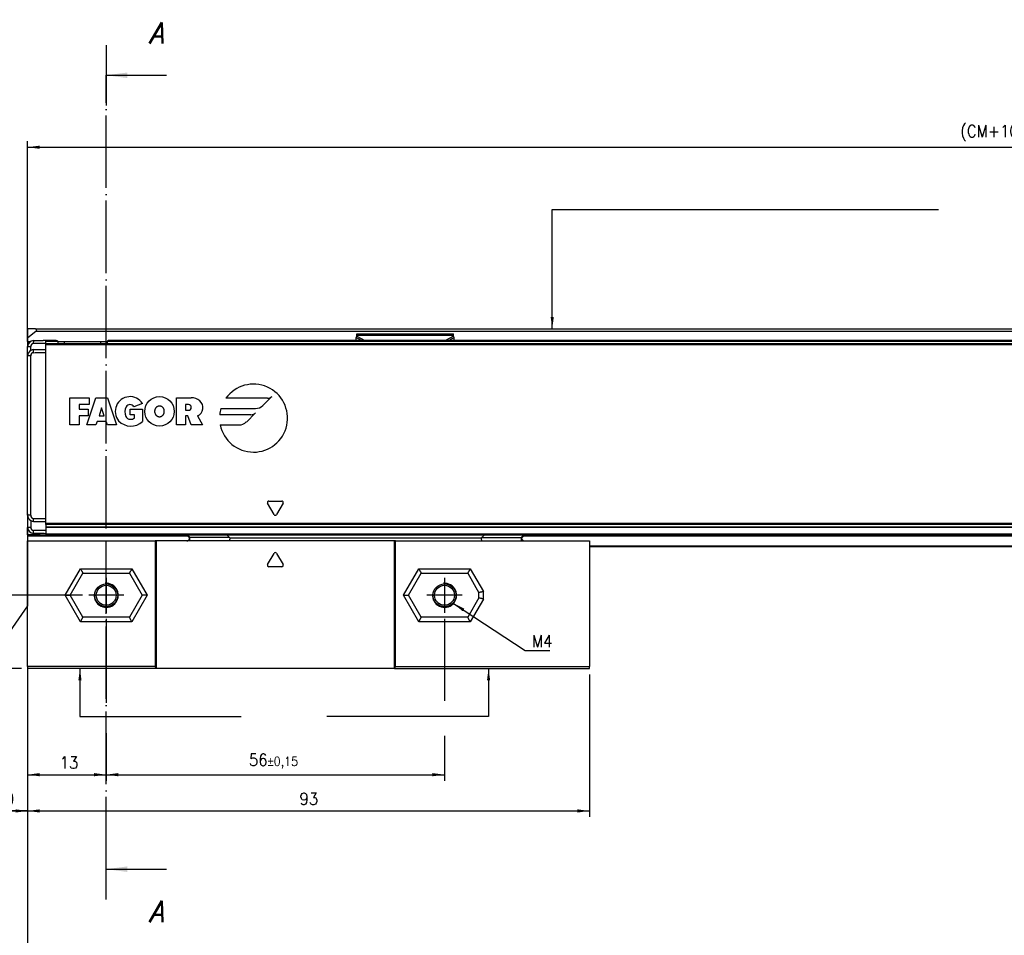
# Model space of a CAD drawing. Header units: millimetres. Extents: x -746 to 606, y -92 to 517.
# Tile 17 of 38: x -464 to -301, y 21 to 173. Entities that reach past the tile are written whole.
import ezdxf

# ---------------------------------------------------------------- set-up
doc = ezdxf.new("R2010")
doc.units = ezdxf.units.MM
doc.linetypes.add('DOT_CENTER', pattern=[14, 12, -1, 0, -1])
doc.layers.add('1', color=7, linetype='Continuous')
doc.styles.add('CONVERTER_11', font='txt.shx', dxfattribs={"width": 0.9, "oblique": 15})
doc.styles.add('CONVERTER_12', font='txt.shx', dxfattribs={"width": 0.9})
doc.dimstyles.new('ME10_DIM_22', dxfattribs={"dimtxt": 2, "dimasz": 2, "dimexe": 1, "dimexo": 1, "dimgap": 1, "dimtad": 1, "dimdsep": 46, "dimtxsty": 'CONVERTER_12', "dimsah": 1, "dimcen": 0.09, "dimclrd": 2, "dimclre": 2, "dimclrt": 2, "dimadec": 0, "dimazin": 0, "dimtfac": 1, "dimtdec": 4, "dimtix": 1, "dimtmove": 0, "dimatfit": 3, "dimfxl": 1, "dimtolj": 1, "dimtzin": 0, "dimarcsym": 0})
doc.dimstyles.new('ME10_DIM_23', dxfattribs={"dimtxt": 2, "dimasz": 2, "dimexe": 1, "dimexo": 1, "dimgap": 1, "dimtad": 1, "dimdsep": 46, "dimtxsty": 'CONVERTER_12', "dimsah": 1, "dimcen": 0.09, "dimclrd": 2, "dimclre": 2, "dimclrt": 2, "dimadec": 0, "dimazin": 0, "dimtol": 1, "dimtp": 0.4, "dimtm": 0.4, "dimtfac": 0.75, "dimtdec": 0, "dimtix": 1, "dimtmove": 0, "dimatfit": 3, "dimfxl": 1, "dimtolj": 1, "dimtzin": 0, "dimarcsym": 0})
doc.dimstyles.new('ME10_DIM_24', dxfattribs={"dimtxt": 2, "dimasz": 2, "dimexe": 1, "dimexo": 1, "dimgap": 1, "dimtad": 1, "dimdsep": 46, "dimtxsty": 'CONVERTER_12', "dimsah": 1, "dimcen": 0.09, "dimclrd": 2, "dimclre": 2, "dimclrt": 2, "dimadec": 0, "dimazin": 0, "dimtfac": 1, "dimtdec": 4, "dimtix": 1, "dimtmove": 0, "dimatfit": 3, "dimfxl": 1, "dimtolj": 1, "dimtzin": 0, "dimarcsym": 0})
doc.dimstyles.new('ME10_DIM_25', dxfattribs={"dimtxt": 2, "dimasz": 2, "dimexe": 1, "dimexo": 1, "dimgap": 1, "dimtad": 1, "dimdsep": 46, "dimtxsty": 'CONVERTER_12', "dimsah": 1, "dimcen": 0.09, "dimclrd": 2, "dimclre": 2, "dimclrt": 2, "dimadec": 0, "dimazin": 0, "dimtfac": 1, "dimtdec": 4, "dimtix": 1, "dimtmove": 0, "dimatfit": 3, "dimfxl": 1, "dimtolj": 1, "dimtzin": 0, "dimarcsym": 0})
doc.dimstyles.new('ME10_DIM_26', dxfattribs={"dimtxt": 2, "dimasz": 2, "dimexe": 1, "dimexo": 1, "dimgap": 1, "dimtad": 1, "dimdsep": 46, "dimtxsty": 'CONVERTER_12', "dimsah": 1, "dimcen": 0.09, "dimclrd": 2, "dimclre": 2, "dimclrt": 2, "dimadec": 0, "dimazin": 0, "dimtol": 1, "dimtp": 0.15, "dimtm": 0.15, "dimtfac": 0.75, "dimtdec": 0, "dimtix": 1, "dimtmove": 0, "dimatfit": 3, "dimfxl": 1, "dimtolj": 1, "dimtzin": 0, "dimarcsym": 0})
doc.dimstyles.new('ME10_DIM_27', dxfattribs={"dimtxt": 2, "dimasz": 2, "dimexe": 1, "dimexo": 1, "dimgap": 1, "dimtad": 1, "dimdsep": 46, "dimtxsty": 'CONVERTER_12', "dimsah": 1, "dimcen": 0.09, "dimclrd": 2, "dimclre": 2, "dimclrt": 2, "dimadec": 0, "dimazin": 0, "dimtfac": 1, "dimtdec": 4, "dimtix": 1, "dimtmove": 0, "dimatfit": 3, "dimfxl": 1, "dimtolj": 1, "dimtzin": 0, "dimarcsym": 0})
doc.dimstyles.new('ME10_DIM_41', dxfattribs={"dimtxt": 2, "dimasz": 2, "dimexe": 1, "dimexo": 1, "dimgap": 1, "dimtad": 1, "dimdsep": 46, "dimtxsty": 'CONVERTER_12', "dimsah": 1, "dimcen": 0.09, "dimclrd": 2, "dimclre": 2, "dimclrt": 2, "dimadec": 0, "dimazin": 0, "dimtfac": 1, "dimtdec": 4, "dimtix": 1, "dimtmove": 0, "dimatfit": 3, "dimfxl": 1, "dimtolj": 1, "dimtzin": 0, "dimarcsym": 0})
doc.dimstyles.new('ME10_DIM_42', dxfattribs={"dimtxt": 2, "dimasz": 2, "dimexe": 1, "dimexo": 1, "dimgap": 1, "dimtad": 1, "dimdsep": 46, "dimtxsty": 'CONVERTER_12', "dimsah": 1, "dimcen": 0.09, "dimclrd": 2, "dimclre": 2, "dimclrt": 2, "dimadec": 0, "dimazin": 0, "dimtfac": 1, "dimtdec": 4, "dimtix": 1, "dimtmove": 0, "dimatfit": 3, "dimfxl": 1, "dimtolj": 1, "dimtzin": 0, "dimarcsym": 0})
doc.dimstyles.get("Standard").update_dxf_attribs({"dimtxt": 0.18, "dimasz": 0.18, "dimexe": 0.18, "dimexo": 0.0625, "dimgap": 0.09, "dimtad": 0, "dimtih": 1, "dimtoh": 1, "dimdec": 4, "dimzin": 0, "dimdsep": 46, "dimtxsty": 'Standard', "dimcen": 0.09, "dimadec": 0, "dimazin": 0, "dimtfac": 1, "dimtdec": 4, "dimtofl": 0, "dimtmove": 0, "dimatfit": 3, "dimfxl": 1, "dimtolj": 1, "dimtzin": 0, "dimarcsym": 0})

# ---------------------------------------------------------------- blocks, each defined once
blk = doc.blocks.new('SOPORTE_SV2-T__18', base_point=(-462.95, 85.75))
at = {"color": 7, "linetype": 'Continuous'}
for p, q in [((-461.65, 121.85), (-462.95, 121.85)), ((-462.95, 121.85), (-462.95, 120.3)), ((-461.52, 121.49), (-462.95, 120.3)), ((-461.65, 121.85), (-139.25, 121.85)), ((-408.56, 120.42), (-408.45, 120.63)), ((-408.45, 121.02), (-392.45, 121.02)), ((-408.45, 120.8), (-408.45, 121.02)), ((-408.45, 120.63), (-408.45, 120.8)), ((-392.45, 120.8), (-392.45, 121.02)), ((-392.45, 120.63), (-392.45, 120.8)), ((-392.34, 120.42), (-392.45, 120.63)), ((-462.95, 120.3), (-462.95, 119.79)), ((-462.95, 119.79), (-462.95, 119.75)), ((-462.95, 119.75), (-462.95, 119.55)), ((-462.95, 119.75), (-462.51, 119.75)), ((-462.95, 119.55), (-462.95, 119.25)), ((-462.95, 119.25), (-462.95, 118.92)), ((-457.92, 119.75), (-456.89, 119.75)), ((-456.89, 119.75), (-456.85, 119.75)), ((-456.85, 119.75), (-450.85, 119.75)), ((-450.85, 119.75), (-449.78, 119.75)), ((-408.55, 119.95), (-408.56, 120.42)), ((-392.35, 119.95), (-392.34, 120.42)), ((-462.95, 118.75), (-462.95, 118.92)), ((-462.95, 90.99), (-462.95, 92.25)), ((-462.95, 90.99), (-462.95, 88.99)), ((-462.95, 87.75), (-462.95, 88.99)), ((-460.95, 87.75), (-462.95, 87.75)), ((-462.95, 87.75), (-462.95, 87.55)), ((-462.95, 87.55), (-462.95, 86.75)), ((-462.95, 85.95), (-462.95, 86.75)), ((-460.95, 87.75), (-460.95, 87.97)), ((-460.95, 87.75), (-459.95, 87.75)), ((-459.95, 87.75), (-447.95, 87.75)), ((-447.95, 87.75), (-436.65, 87.75)), ((-436.65, 87.75), (-380.68, 87.75)), ((-380.68, 87.75), (-152.95, 87.75)), ((-462.95, 85.75), (-462.95, 85.95)), ((-137.95, 85.75), (-369.95, 85.75))]:
    blk.add_line(p, q, dxfattribs=at)
at = {"color": 3, "linetype": 'Continuous'}
for p, q in [((-461.52, 121.49), (-139.38, 121.49)), ((-408.45, 120.8), (-392.45, 120.8)), ((-408.45, 120.63), (-407.14, 119.95)), ((-392.45, 120.63), (-393.76, 119.95)), ((-462.95, 119.79), (-462.43, 119.79)), ((-462.73, 119.55), (-462.95, 119.55)), ((-462.95, 119.25), (-462.89, 119.25)), ((-458.85, 119.75), (-459.95, 119.75)), ((-457.92, 119.75), (-458.85, 119.75)), ((-457.93, 119.79), (-449.77, 119.79)), ((-448.85, 119.75), (-449.78, 119.75)), ((-448.75, 119.75), (-448.85, 119.75)), ((-402.14, 119.75), (-448.75, 119.75)), ((-408.56, 120.42), (-407.65, 119.95)), ((-392.34, 120.42), (-393.25, 119.95)), ((-436.44, 87.55), (-462.95, 87.55)), ((-137.95, 87.55), (-380.88, 87.55)), ((-369.95, 85.95), (-137.95, 85.95))]:
    blk.add_line(p, q, dxfattribs=at)
at = {"color": 7, "linetype": 'Continuous'}
blk.add_arc((-461.65, 121.65), 0.2, 310, 90, dxfattribs=at)
blk = doc.blocks.new('CABEZA_ROSCADA_REGLA_SV2-T__19', base_point=(-462.95, 65.65))
at = {"color": 7, "linetype": 'Continuous'}
for p, q in [((-462.95, 86.75), (-441.82, 86.75)), ((-462.95, 85.95), (-462.95, 86.75)), ((-441.65, 86.75), (-441.82, 86.75)), ((-441.82, 86.75), (-441.82, 65.95)), ((-441.65, 86.75), (-441.65, 65.65)), ((-436.58, 86.75), (-441.65, 86.75)), ((-436.65, 87.75), (-436.16, 87.26)), ((-436.17, 86.75), (-436.58, 86.75)), ((-429.55, 86.75), (-436.17, 86.75)), ((-429.55, 87.34), (-429.96, 87.75)), ((-402.25, 86.75), (-429.55, 86.75)), ((-402.08, 86.75), (-402.25, 86.75)), ((-402.25, 65.65), (-402.25, 86.75)), ((-402.08, 65.95), (-402.08, 86.75)), ((-402.08, 86.75), (-387.76, 86.75)), ((-387.35, 87.75), (-387.76, 87.34)), ((-387.76, 86.75), (-381.16, 86.75)), ((-381.17, 87.26), (-380.68, 87.75)), ((-381.16, 86.75), (-380.74, 86.75)), ((-380.74, 86.75), (-369.95, 86.75)), ((-369.95, 86.75), (-369.95, 65.95)), ((-462.95, 85.75), (-462.95, 85.95)), ((-462.95, 65.95), (-462.95, 85.75)), ((-455.9, 77.75), (-453.79, 81.4)), ((-453.79, 81.4), (-446.11, 81.4)), ((-446.11, 81.4), (-444, 77.75)), ((-399.9, 77.75), (-397.79, 81.4)), ((-397.79, 81.4), (-390.11, 81.4)), ((-390.11, 81.4), (-388.25, 78.18)), ((-453.79, 74.1), (-455.9, 77.75)), ((-444, 77.75), (-446.11, 74.1)), ((-397.79, 74.1), (-399.9, 77.75)), ((-388.25, 77.33), (-390.11, 74.1)), ((-388.25, 77.33), (-388.25, 78.18)), ((-446.11, 74.1), (-453.79, 74.1)), ((-390.11, 74.1), (-397.79, 74.1)), ((-441.82, 65.95), (-462.95, 65.95)), ((-462.95, 65.95), (-462.95, 65.65)), ((-441.65, 65.65), (-462.95, 65.65)), ((-441.65, 65.65), (-441.82, 65.95)), ((-402.25, 65.65), (-441.65, 65.65)), ((-402.08, 65.95), (-402.25, 65.65)), ((-402.25, 65.65), (-369.95, 65.65)), ((-402.08, 65.95), (-369.95, 65.95)), ((-369.95, 65.65), (-369.95, 65.95))]:
    blk.add_line(p, q, dxfattribs=at)
at = {"color": 3, "linetype": 'Continuous'}
for p, q in [((-436.49, 87.75), (-436.08, 87.34)), ((-429.55, 87.34), (-436.08, 87.34)), ((-429.5, 87.25), (-387.81, 87.25)), ((-387.76, 87.34), (-381.25, 87.34)), ((-381.25, 87.34), (-380.84, 87.75)), ((-423.23, 82.84), (-422.17, 84.69)), ((-421.73, 84.69), (-420.67, 82.84)), ((-456.76, 77.75), (-454.22, 82.15)), ((-454.22, 82.15), (-445.68, 82.15)), ((-445.68, 82.15), (-443.14, 77.75)), ((-420.88, 82.46), (-423.02, 82.46)), ((-400.76, 77.75), (-398.22, 82.15)), ((-398.22, 82.15), (-389.68, 82.15)), ((-389.68, 82.15), (-387.5, 78.38)), ((-387.5, 77.12), (-387.5, 78.38)), ((-454.22, 73.35), (-456.76, 77.75)), ((-443.14, 77.75), (-445.68, 73.35)), ((-398.22, 73.35), (-400.76, 77.75)), ((-387.5, 77.12), (-389.68, 73.35)), ((-445.68, 73.35), (-454.22, 73.35)), ((-389.68, 73.35), (-398.22, 73.35))]:
    blk.add_line(p, q, dxfattribs=at)
at = {"color": 7, "linetype": 'Continuous'}
for centre, radius in [((-449.95, 77.75), 1.9), ((-449.95, 77.75), 1.65), ((-393.95, 77.75), 1.9), ((-393.95, 77.75), 1.65)]:
    blk.add_circle(centre, radius, dxfattribs=at)
for centre, radius, start, end in [((-429.63, 87.24), 0.131, 3.7675, 48.9854), ((-387.68, 87.24), 0.13, 131.0124, 176.2306)]:
    blk.add_arc(centre, radius, start, end, dxfattribs=at)
at = {"color": 3, "linetype": 'Continuous'}
for centre, start, end in [((-421.95, 84.56), 30, 150), ((-423.02, 82.71), 150, 270), ((-420.88, 82.71), 270, 30)]:
    blk.add_arc(centre, 0.25, start, end, dxfattribs=at)
at = {"color": 7, "linetype": 'Continuous'}
for points, knots in [([(-436.58, 86.75), (-436.56, 86.76), (-436.49, 86.77), (-436.38, 86.82), (-436.26, 86.91), (-436.18, 87.04), (-436.14, 87.15), (-436.14, 87.23), (-436.15, 87.25), (-436.16, 87.26)], [0, 0, 0, 0, 0.0741165, 0.2021672, 0.3703056, 0.5215738, 0.6576733, 0.7087043, 0.7462659, 0.7462659, 0.7462659, 0.7462659]), ([(-429.5, 87.25), (-429.5, 87.19), (-429.5, 87.07), (-429.52, 86.92), (-429.52, 86.81), (-429.54, 86.77), (-429.55, 86.75)], [0, 0, 0, 0, 0.1945783, 0.3538246, 0.4620183, 0.5052321, 0.5052321, 0.5052321, 0.5052321]), ([(-387.76, 86.75), (-387.77, 86.77), (-387.79, 86.81), (-387.79, 86.92), (-387.81, 87.07), (-387.81, 87.19), (-387.81, 87.25)], [0, 0, 0, 0, 0.0431727, 0.1513554, 0.3105983, 0.5051762, 0.5051762, 0.5051762, 0.5051762]), ([(-381.17, 87.26), (-381.18, 87.24), (-381.2, 87.19), (-381.17, 87.1), (-381.12, 87), (-381.05, 86.9), (-380.94, 86.82), (-380.83, 86.77), (-380.76, 86.76), (-380.74, 86.75)], [0, 0, 0, 0, 0.0617855, 0.1752028, 0.2702151, 0.3767851, 0.5462663, 0.6736439, 0.7455091, 0.7455091, 0.7455091, 0.7455091]), ([(-454.22, 82.15), (-454.2, 82.11), (-454.14, 82.02), (-454.06, 81.88), (-453.99, 81.74), (-453.92, 81.62), (-453.85, 81.51), (-453.81, 81.44), (-453.79, 81.4)], [0, 0, 0, 0, 0.1387235, 0.3314136, 0.4767643, 0.6123724, 0.7391989, 0.8660254, 0.8660254, 0.8660254, 0.8660254]), ([(-445.68, 82.15), (-445.71, 82.1), (-445.76, 82.01), (-445.84, 81.86), (-445.92, 81.74), (-445.99, 81.62), (-446.05, 81.51), (-446.09, 81.44), (-446.11, 81.4)], [0, 0, 0, 0, 0.1685037, 0.3314136, 0.5008844, 0.6123724, 0.7391989, 0.8660254, 0.8660254, 0.8660254, 0.8660254]), ([(-398.22, 82.15), (-398.19, 82.1), (-398.14, 82.01), (-398.05, 81.86), (-397.98, 81.73), (-397.91, 81.62), (-397.85, 81.51), (-397.81, 81.44), (-397.79, 81.4)], [0, 0, 0, 0, 0.1679199, 0.3314136, 0.5077583, 0.6123724, 0.7391989, 0.8660254, 0.8660254, 0.8660254, 0.8660254]), ([(-389.68, 82.15), (-389.71, 82.1), (-389.77, 82), (-389.85, 81.85), (-389.92, 81.73), (-389.99, 81.62), (-390.05, 81.51), (-390.09, 81.44), (-390.11, 81.4)], [0, 0, 0, 0, 0.1945586, 0.3314136, 0.5096969, 0.6123724, 0.7391989, 0.8660254, 0.8660254, 0.8660254, 0.8660254]), ([(-387.5, 78.38), (-387.55, 78.37), (-387.64, 78.34), (-387.78, 78.3), (-387.91, 78.27), (-388.03, 78.24), (-388.14, 78.21), (-388.21, 78.19), (-388.25, 78.18)], [0, 0, 0, 0, 0.1519158, 0.2971373, 0.4317703, 0.5490381, 0.6627476, 0.7764571, 0.7764571, 0.7764571, 0.7764571]), ([(-456.76, 77.75), (-456.71, 77.75), (-456.6, 77.75), (-456.44, 77.75), (-456.3, 77.75), (-456.16, 77.75), (-456.02, 77.75), (-455.94, 77.75), (-455.9, 77.75)], [0, 0, 0, 0, 0.1688099, 0.3314136, 0.4564809, 0.6123724, 0.7391989, 0.8660254, 0.8660254, 0.8660254, 0.8660254]), ([(-443.14, 77.75), (-443.2, 77.75), (-443.31, 77.75), (-443.47, 77.75), (-443.6, 77.75), (-443.74, 77.75), (-443.88, 77.75), (-443.96, 77.75), (-444, 77.75)], [0, 0, 0, 0, 0.1989204, 0.3314136, 0.4561855, 0.6123724, 0.7391989, 0.8660254, 0.8660254, 0.8660254, 0.8660254]), ([(-400.76, 77.75), (-400.7, 77.75), (-400.59, 77.75), (-400.43, 77.75), (-400.3, 77.75), (-400.16, 77.75), (-400.02, 77.75), (-399.94, 77.75), (-399.9, 77.75)], [0, 0, 0, 0, 0.1976792, 0.3314136, 0.4553941, 0.6123724, 0.7391989, 0.8660254, 0.8660254, 0.8660254, 0.8660254]), ([(-387.5, 77.12), (-387.54, 77.14), (-387.64, 77.16), (-387.77, 77.2), (-387.9, 77.23), (-388.02, 77.26), (-388.14, 77.3), (-388.21, 77.32), (-388.25, 77.33)], [0, 0, 0, 0, 0.1250609, 0.2971373, 0.4095104, 0.5490381, 0.6627476, 0.7764571, 0.7764571, 0.7764571, 0.7764571]), ([(-454.22, 73.35), (-454.2, 73.39), (-454.14, 73.49), (-454.06, 73.64), (-453.98, 73.77), (-453.91, 73.89), (-453.85, 73.99), (-453.81, 74.07), (-453.79, 74.1)], [0, 0, 0, 0, 0.1419187, 0.3314136, 0.518438, 0.6123724, 0.7391989, 0.8660254, 0.8660254, 0.8660254, 0.8660254]), ([(-445.68, 73.35), (-445.7, 73.39), (-445.76, 73.49), (-445.84, 73.63), (-445.91, 73.76), (-445.98, 73.88), (-446.05, 73.99), (-446.09, 74.07), (-446.11, 74.1)], [0, 0, 0, 0, 0.1417123, 0.3314136, 0.4783543, 0.6123724, 0.7391989, 0.8660254, 0.8660254, 0.8660254, 0.8660254]), ([(-398.22, 73.35), (-398.19, 73.41), (-398.13, 73.51), (-398.05, 73.65), (-397.98, 73.77), (-397.91, 73.89), (-397.85, 73.99), (-397.81, 74.07), (-397.79, 74.1)], [0, 0, 0, 0, 0.2015267, 0.3314136, 0.5096719, 0.6123724, 0.7391989, 0.8660254, 0.8660254, 0.8660254, 0.8660254]), ([(-389.68, 73.35), (-389.71, 73.4), (-389.76, 73.5), (-389.84, 73.63), (-389.91, 73.76), (-389.98, 73.87), (-390.05, 73.99), (-390.09, 74.07), (-390.11, 74.1)], [0, 0, 0, 0, 0.1713683, 0.3314136, 0.4554033, 0.6123724, 0.7391989, 0.8660254, 0.8660254, 0.8660254, 0.8660254])]:
    blk.add_open_spline(points, degree=3, knots=knots, dxfattribs=at)
at = {"color": 3, "linetype": 'Continuous'}
for points, knots in [([(-436.17, 86.75), (-436.15, 86.77), (-436.11, 86.82), (-436.1, 86.95), (-436.08, 87.13), (-436.08, 87.27), (-436.08, 87.34)], [0, 0, 0, 0, 0.0612673, 0.1973464, 0.391351, 0.6083017, 0.6083017, 0.6083017, 0.6083017]), ([(-436.08, 87.34), (-436.09, 87.33), (-436.11, 87.31), (-436.13, 87.29), (-436.15, 87.27), (-436.16, 87.26), (-436.16, 87.26)], [0, 0, 0, 0, 0.044392, 0.080644, 0.1079609, 0.1118633, 0.1118633, 0.1118633, 0.1118633]), ([(-381.25, 87.34), (-381.25, 87.27), (-381.25, 87.13), (-381.23, 86.95), (-381.22, 86.82), (-381.17, 86.77), (-381.16, 86.75)], [0, 0, 0, 0, 0.2168263, 0.4106589, 0.5465665, 0.6076479, 0.6076479, 0.6076479, 0.6076479]), ([(-381.17, 87.26), (-381.17, 87.27), (-381.17, 87.27), (-381.19, 87.29), (-381.21, 87.31), (-381.24, 87.33), (-381.25, 87.34)], [0, 0, 0, 0, 0.0104252, 0.0208504, 0.0727862, 0.1120602, 0.1120602, 0.1120602, 0.1120602])]:
    blk.add_open_spline(points, degree=3, knots=knots, dxfattribs=at)
at = {"layer": '1', "color": 2, "linetype": 'DOT_CENTER'}
for p, q in [((-449.95, 80.65), (-449.95, 74.85)), ((-393.95, 80.65), (-393.95, 74.85)), ((-447.05, 77.75), (-452.85, 77.75)), ((-391.05, 77.75), (-396.85, 77.75))]:
    blk.add_line(p, q, dxfattribs=at)
at = {"layer": '1', "color": 30, "linetype": 'Continuous'}
for centre in [(-449.95, 77.75), (-393.95, 77.75)]:
    blk.add_arc(centre, 2, 175, 95, dxfattribs=at)
blk = doc.blocks.new('REGLA_SV2-220-T__20', base_point=(-462.95, 87.75))
at = {"color": 7, "linetype": 'Continuous'}
for p, q in [((-461.97, 119.92), (-460.37, 119.95)), ((-458.95, 119.95), (-459.95, 119.95)), ((-459.95, 119.75), (-459.95, 119.95)), ((-459.95, 119.45), (-459.95, 119.75)), ((-459.95, 119.45), (-140.95, 119.45)), ((-459.95, 119.26), (-459.95, 119.45)), ((-459.95, 118.45), (-459.95, 119.26)), ((-458.21, 119.95), (-458.95, 119.95)), ((-457.92, 119.75), (-456.89, 119.75)), ((-456.89, 119.75), (-456.85, 119.75)), ((-456.85, 119.75), (-450.85, 119.75)), ((-450.85, 119.75), (-449.78, 119.75)), ((-151.41, 119.95), (-449.49, 119.95)), ((-462.95, 118.75), (-462.95, 118.92)), ((-462.95, 117.42), (-462.95, 118.75)), ((-462.95, 92.25), (-462.95, 117.42)), ((-459.95, 117.95), (-459.95, 118.45)), ((-459.95, 90.45), (-459.95, 117.95)), ((-462.95, 90.99), (-462.95, 92.25)), ((-462.95, 90.99), (-462.95, 88.99)), ((-459.95, 89.95), (-459.95, 90.45)), ((-459.95, 89.65), (-459.95, 89.95)), ((-459.95, 89.48), (-459.95, 89.65)), ((-459.95, 89.48), (-459.95, 89.06)), ((-459.95, 89.06), (-459.95, 89.04)), ((-459.95, 89.04), (-140.95, 89.04)), ((-459.95, 89.04), (-459.95, 88.45)), ((-459.95, 88.45), (-459.95, 87.95)), ((-459.95, 87.95), (-459.95, 87.75)), ((-459.95, 87.75), (-447.95, 87.75)), ((-447.95, 87.75), (-436.65, 87.75)), ((-436.65, 87.75), (-380.68, 87.75)), ((-380.68, 87.75), (-152.95, 87.75))]:
    blk.add_line(p, q, dxfattribs=at)
at = {"color": 3, "linetype": 'Continuous'}
for p, q in [((-461.97, 119.92), (-461.97, 119.72)), ((-461.96, 119.42), (-461.97, 119.72)), ((-458.85, 119.75), (-459.95, 119.75)), ((-459.95, 119.26), (-140.95, 119.26)), ((-457.92, 119.75), (-458.85, 119.75)), ((-456.85, 119.46), (-456.85, 119.75)), ((-450.85, 119.46), (-450.85, 119.75)), ((-448.85, 119.75), (-449.78, 119.75)), ((-448.75, 119.75), (-448.85, 119.75)), ((-402.14, 119.75), (-448.75, 119.75)), ((-198.76, 119.75), (-402.14, 119.75)), ((-462.95, 118.92), (-462.45, 118.92)), ((-462.45, 117.42), (-462.95, 117.42)), ((-461.96, 117.92), (-461.97, 118.42)), ((-455.95, 105.95), (-455.95, 110.45)), ((-455.95, 110.45), (-452.76, 110.45)), ((-454.45, 109.33), (-454.45, 108.58)), ((-452.76, 109.33), (-454.45, 109.33)), ((-453.14, 105.95), (-451.64, 110.45)), ((-452.76, 110.45), (-452.76, 109.33)), ((-451.64, 110.45), (-449.76, 110.45)), ((-449.76, 110.45), (-448.26, 105.95)), ((-443.95, 109.51), (-445.35, 108.95)), ((-438.3, 105.95), (-438.3, 110.45)), ((-438.3, 110.45), (-435.86, 110.45)), ((-436.8, 109.33), (-436.8, 108.39)), ((-436.33, 109.33), (-436.8, 109.33)), ((-423.26, 110.37), (-430.12, 110.37)), ((-424.02, 109.17), (-422.52, 110.67)), ((-454.45, 108.58), (-452.95, 108.58)), ((-452.95, 108.58), (-452.95, 107.45)), ((-450.7, 108.76), (-451.14, 107.45)), ((-450.26, 107.45), (-450.7, 108.76)), ((-446, 108.58), (-443.94, 108.58)), ((-446, 107.64), (-446, 108.58)), ((-445.25, 107.64), (-446, 107.64)), ((-445.25, 107.08), (-445.25, 107.64)), ((-443.94, 108.58), (-443.94, 106.51)), ((-436.8, 108.39), (-436.33, 108.39)), ((-425.99, 107.64), (-431.16, 107.64)), ((-430.95, 108.68), (-425.22, 108.68)), ((-426.75, 106.44), (-425.25, 107.94)), ((-454.45, 105.95), (-455.95, 105.95)), ((-454.45, 107.45), (-454.45, 105.95)), ((-452.95, 107.45), (-454.45, 107.45)), ((-451.64, 105.95), (-453.14, 105.95)), ((-451.45, 106.51), (-451.64, 105.95)), ((-449.95, 106.51), (-451.45, 106.51)), ((-451.14, 107.45), (-450.26, 107.45)), ((-449.76, 105.95), (-449.95, 106.51)), ((-448.26, 105.95), (-449.76, 105.95)), ((-436.8, 105.95), (-438.3, 105.95)), ((-436.8, 107.45), (-436.8, 105.95)), ((-436.42, 107.45), (-436.8, 107.45)), ((-435.86, 105.95), (-436.42, 107.45)), ((-433.99, 105.95), (-435.86, 105.95)), ((-434.82, 107.45), (-433.99, 105.95)), ((-431.07, 105.95), (-427.95, 105.95)), ((-422.17, 91.13), (-423.23, 92.98)), ((-423.02, 93.35), (-420.88, 93.35)), ((-420.67, 92.98), (-421.73, 91.13)), ((-462.45, 90.99), (-462.95, 90.99)), ((-461.97, 89.99), (-461.96, 90.49)), ((-140.95, 89.65), (-459.95, 89.65)), ((-462.45, 88.99), (-462.95, 88.99)), ((-461.97, 87.99), (-461.96, 88.49)), ((-140.95, 89.48), (-459.95, 89.48)), ((-459.95, 89.06), (-140.95, 89.06)), ((-459.95, 87.95), (-140.95, 87.95))]:
    blk.add_line(p, q, dxfattribs=at)
blk.add_circle((-441.13, 108.2), 2.44, dxfattribs=at)
at = {"color": 7, "linetype": 'Continuous'}
for centre, radius, start, end in [((-461.95, 118.92), 1, 91, 180), ((-461.95, 118.92), 0.5, 91.6289, 179.9962), ((-461.95, 117.42), 1, 120.005, 180), ((-461.95, 117.42), 1, 91, 120.005), ((-461.95, 117.42), 0.5, 91.6288, 179.9959), ((-461.95, 90.99), 1, 180, 239.995), ((-461.95, 90.99), 0.5, 180.0041, 268.3712), ((-461.95, 90.99), 1, 239.995, 269), ((-461.95, 88.99), 1, 180, 269), ((-461.95, 88.99), 0.5, 180.0039, 268.3708)]:
    blk.add_arc(centre, radius, start, end, dxfattribs=at)
at = {"color": 3, "linetype": 'Continuous'}
for centre, radius, start, end in [((-425.56, 107.08), 5.63, 191.537, 144.197), ((-446.01, 108.2), 2.44, 32.579, 219.5977), ((-446.01, 108.58), 0.752, 29.9189, 150.0811), ((-436.33, 108.86), 0.469, 270, 90), ((-435.86, 108.25), 2.2, 50.7613, 90), ((-435.41, 108.81), 1.48, 293.2767, 50.7613), ((-423.26, 111.41), 1.04, 270, 315), ((-444.88, 108.11), 1.97, 154.6231, 202.6199), ((-425.56, 107.08), 5.63, 163.4412, 174.2608), ((-425.99, 108.68), 1.04, 270, 315), ((-425.22, 110.37), 1.69, 270, 315), ((-445.85, 108.56), 2.8, 223.129, 312.9833), ((-446, 107.64), 0.75, 202.6199, 270), ((-446, 108.48), 1.59, 270, 298.0725), ((-427.95, 107.64), 1.69, 270, 315), ((-423.02, 93.1), 0.25, 90, 210), ((-420.88, 93.1), 0.25, 330, 90), ((-421.95, 91.25), 0.25, 210, 330)]:
    blk.add_arc(centre, radius, start, end, dxfattribs=at)
at = {"color": 7, "linetype": 'Continuous'}
for points, knots in [([(-459.95, 119.45), (-460.12, 119.45), (-460.45, 119.44), (-460.95, 119.43), (-461.46, 119.43), (-461.8, 119.42), (-461.96, 119.42)], [0, 0, 0, 0, 0.500077, 1.000155, 1.508556, 2.014553, 2.014553, 2.014553, 2.014553]), ([(-458.21, 119.95), (-458.18, 119.95), (-458.12, 119.94), (-458.03, 119.91), (-457.95, 119.85), (-457.93, 119.78), (-457.92, 119.75)], [0, 0, 0, 0, 0.090928, 0.1806192, 0.2896018, 0.3846964, 0.3846964, 0.3846964, 0.3846964]), ([(-449.49, 119.95), (-449.52, 119.95), (-449.58, 119.94), (-449.67, 119.91), (-449.75, 119.85), (-449.77, 119.78), (-449.78, 119.75)], [0, 0, 0, 0, 0.090928, 0.1806192, 0.2896018, 0.3846964, 0.3846964, 0.3846964, 0.3846964]), ([(-462.45, 118.28), (-462.45, 118.39), (-462.45, 118.6), (-462.45, 118.81), (-462.45, 118.92)], [0, 0, 0, 0, 0.3170095, 0.6340198, 0.6340198, 0.6340198, 0.6340198]), ([(-462.45, 90.99), (-462.45, 93.19), (-462.45, 97.6), (-462.45, 104.2), (-462.45, 110.81), (-462.45, 115.21), (-462.45, 117.42)], [0, 0, 0, 0, 6.607471, 13.21494, 19.822409, 26.42988, 26.42988, 26.42988, 26.42988]), ([(-461.97, 118.42), (-461.8, 118.42), (-461.46, 118.43), (-460.95, 118.43), (-460.45, 118.44), (-460.12, 118.45), (-459.95, 118.45)], [0, 0, 0, 0, 0.508802, 1.017605, 1.517682, 2.01776, 2.01776, 2.01776, 2.01776]), ([(-461.96, 117.92), (-461.8, 117.92), (-461.46, 117.93), (-460.95, 117.93), (-460.45, 117.94), (-460.12, 117.95), (-459.95, 117.95)], [0, 0, 0, 0, 0.505996, 1.014398, 1.514475, 2.014553, 2.014553, 2.014553, 2.014553]), ([(-462.45, 90.12), (-462.45, 90.1), (-462.45, 90.05), (-462.45, 89.84), (-462.45, 89.49), (-462.45, 89.15), (-462.45, 88.99)], [0, 0, 0, 0, 0.067009, 0.134019, 0.634019, 1.13402, 1.13402, 1.13402, 1.13402]), ([(-461.97, 89.99), (-461.8, 89.98), (-461.46, 89.98), (-460.95, 89.97), (-460.45, 89.96), (-460.12, 89.96), (-459.95, 89.95)], [0, 0, 0, 0, 0.508802, 1.017605, 1.517682, 2.01776, 2.01776, 2.01776, 2.01776]), ([(-461.96, 90.49), (-461.8, 90.48), (-461.46, 90.48), (-460.95, 90.47), (-460.45, 90.46), (-460.12, 90.46), (-459.95, 90.45)], [0, 0, 0, 0, 0.505996, 1.014398, 1.514475, 2.014553, 2.014553, 2.014553, 2.014553]), ([(-459.95, 88.45), (-460.12, 88.46), (-460.45, 88.46), (-460.95, 88.47), (-461.46, 88.48), (-461.8, 88.48), (-461.96, 88.49)], [0, 0, 0, 0, 0.502696, 1.000155, 1.508557, 2.014556, 2.014556, 2.014556, 2.014556]), ([(-459.95, 87.95), (-460.12, 87.96), (-460.45, 87.96), (-460.95, 87.97), (-461.46, 87.98), (-461.8, 87.98), (-461.97, 87.99)], [0, 0, 0, 0, 0.500077, 1.000155, 1.508957, 2.01776, 2.01776, 2.01776, 2.01776])]:
    blk.add_open_spline(points, degree=3, knots=knots, dxfattribs=at)
for points in [[(-459.95, 119.95), (-460.02, 119.95), (-460.16, 119.95), (-460.3, 119.95), (-460.37, 119.95)], [(-457.92, 119.46), (-457.92, 119.51), (-457.92, 119.61), (-457.92, 119.7), (-457.92, 119.75)], [(-449.78, 119.75), (-449.78, 119.7), (-449.78, 119.61), (-449.78, 119.51), (-449.78, 119.46)]]:
    blk.add_open_spline(points, degree=3, dxfattribs=at)
at = {"color": 3, "linetype": 'Continuous'}
blk.add_open_spline([(-441.13, 109.14), (-441.14, 109.14), (-441.17, 109.14), (-441.23, 109.13), (-441.32, 109.11), (-441.41, 109.07), (-441.5, 109.02), (-441.59, 108.95), (-441.66, 108.87), (-441.73, 108.78), (-441.78, 108.67), (-441.83, 108.55), (-441.85, 108.45), (-441.87, 108.37), (-441.88, 108.29), (-441.88, 108.2), (-441.88, 108.09), (-441.86, 107.95), (-441.81, 107.8), (-441.75, 107.67), (-441.7, 107.58), (-441.64, 107.51), (-441.58, 107.44), (-441.48, 107.37), (-441.37, 107.31), (-441.25, 107.27), (-441.14, 107.26), (-441.02, 107.27), (-440.93, 107.3), (-440.84, 107.33), (-440.77, 107.37), (-440.69, 107.44), (-440.62, 107.51), (-440.56, 107.58), (-440.51, 107.67), (-440.45, 107.8), (-440.4, 107.96), (-440.38, 108.14), (-440.38, 108.31), (-440.41, 108.47), (-440.45, 108.61), (-440.49, 108.7), (-440.54, 108.77), (-440.58, 108.84), (-440.63, 108.9), (-440.71, 108.98), (-440.79, 109.04), (-440.89, 109.09), (-440.98, 109.12), (-441.06, 109.14), (-441.11, 109.14), (-441.12, 109.14), (-441.13, 109.14)], degree=3, knots=[0, 0, 0, 0, 0.034231, 0.07521, 0.197599, 0.299731, 0.376674, 0.513787, 0.626341, 0.704093, 0.85248, 0.982072, 1.087625, 1.161967, 1.228529, 1.321956, 1.437764, 1.572532, 1.744058, 1.8854, 1.994458, 2.066457, 2.157589, 2.281277, 2.429038, 2.526545, 2.658069, 2.759139, 2.887207, 2.947955, 3.029772, 3.131029, 3.251672, 3.321253, 3.429119, 3.570181, 3.742071, 3.922044, 4.100921, 4.277907, 4.407159, 4.514506, 4.597757, 4.653581, 4.738093, 4.849382, 4.980725, 5.061713, 5.162854, 5.281154, 5.298781, 5.316372, 5.316372, 5.316372, 5.316372], dxfattribs=at)
blk = doc.blocks.new('REGLA_SV2-220-T__21', base_point=(-462.95, 65.65))
for name, p in [('SOPORTE_SV2-T__18', (-462.95, 85.75)), ('REGLA_SV2-220-T__20', (-462.95, 87.75)), ('CABEZA_ROSCADA_REGLA_SV2-T__19', (-462.95, 65.65))]:
    blk.add_blockref(name, p)
blk = doc.blocks.new('*D86')
at = {"layer": '1', "color": 2, "linetype": 'Continuous'}
for p, q in [((-453.85, 77.75), (-476.31, 77.75)), ((-475.31, 65.65), (-475.31, 77.75)), ((-471, 65.65), (-476.31, 65.65)), ((-463.95, 65.65), (-466.57, 65.65))]:
    blk.add_line(p, q, dxfattribs=at)
at = {"layer": '1', "color": 2}
for points in [[(-475.05, 75.75), (-475.57, 75.75), (-475.31, 77.75)], [(-475.57, 67.65), (-475.05, 67.65), (-475.31, 65.65)]]:
    blk.add_solid(points, dxfattribs=at)
at = {"layer": '1', "color": 2, "insert": (-476.51, 69.55), "char_height": 2, "attachment_point": 7, "rotation": 90, "line_spacing_factor": 0.60024, "style": 'CONVERTER_12'}
blk.add_mtext('12,1', dxfattribs=at)
blk = doc.blocks.new('*D87')
at = {"layer": '1', "color": 2, "linetype": 'Continuous'}
for p, q in [((-462.95, 119.75), (-462.95, 152.94)), ((-462.95, 151.94), (-137.95, 151.94)), ((-137.95, 119.92), (-137.95, 152.94))]:
    blk.add_line(p, q, dxfattribs=at)
at = {"layer": '1', "color": 2}
for points in [[(-460.95, 152.2), (-460.95, 151.67), (-462.95, 151.94)], [(-139.95, 151.67), (-139.95, 152.2), (-137.95, 151.94)]]:
    blk.add_solid(points, dxfattribs=at)
at = {"layer": '1', "color": 2, "insert": (-308.56, 152.94), "char_height": 2, "attachment_point": 7, "rotation": 0.0001, "line_spacing_factor": 0.60024, "style": 'CONVERTER_12'}
blk.add_mtext('\\C2;(CM+105)\\C2;\\H1.5;{\\Fgdt;`}0,4', dxfattribs=at)
blk = doc.blocks.new('*D88')
at = {"layer": '1', "color": 2, "linetype": 'Continuous'}
for p, q in [((-462.95, 64.95), (-462.95, 41.05)), ((-369.95, 64.65), (-369.95, 41.05)), ((-462.95, 42.05), (-369.95, 42.05))]:
    blk.add_line(p, q, dxfattribs=at)
at = {"layer": '1', "color": 2}
for points in [[(-460.95, 42.31), (-460.95, 41.78), (-462.95, 42.05)], [(-371.95, 41.78), (-371.95, 42.31), (-369.95, 42.05)]]:
    blk.add_solid(points, dxfattribs=at)
at = {"layer": '1', "color": 2, "insert": (-417.95, 43.05), "char_height": 2, "attachment_point": 7, "rotation": 0.0001, "line_spacing_factor": 0.60024, "style": 'CONVERTER_12'}
blk.add_mtext('93', dxfattribs=at)
blk = doc.blocks.new('*D89')
at = {"layer": '1', "color": 2, "linetype": 'Continuous'}
for p, q in [((-462.95, 91.25), (-462.95, 76)), ((-462.95, 76), (-468.83, 67.59)), ((-468.83, 67.59), (-468.83, 41.05)), ((-462.95, 64.95), (-462.95, 41.05)), ((-468.83, 42.05), (-462.95, 42.05)), ((-464.83, 42.05), (-468.83, 42.05)), ((-462.95, 42.05), (-466.95, 42.05))]:
    blk.add_line(p, q, dxfattribs=at)
at = {"layer": '1', "color": 2}
for points in [[(-466.83, 42.31), (-466.83, 41.78), (-468.83, 42.05)], [(-464.95, 41.78), (-464.95, 42.31), (-462.95, 42.05)]]:
    blk.add_solid(points, dxfattribs=at)
at = {"layer": '1', "color": 2, "insert": (-466.71, 43.05), "char_height": 2, "attachment_point": 7, "rotation": 0.0001, "line_spacing_factor": 0.60024, "style": 'CONVERTER_12'}
blk.add_mtext('0', dxfattribs=at)
blk = doc.blocks.new('*D90')
at = {"layer": '1', "color": 2, "linetype": 'Continuous'}
for p, q in [((-449.95, 73.85), (-449.95, 62.96)), ((-393.95, 73.85), (-393.95, 60.29)), ((-393.95, 54.49), (-393.95, 47.05)), ((-449.95, 51.08), (-449.95, 47.05)), ((-449.95, 48.05), (-393.95, 48.05))]:
    blk.add_line(p, q, dxfattribs=at)
at = {"layer": '1', "color": 2}
for points in [[(-447.95, 48.31), (-447.95, 47.78), (-449.95, 48.05)], [(-395.95, 47.78), (-395.95, 48.31), (-393.95, 48.05)]]:
    blk.add_solid(points, dxfattribs=at)
at = {"layer": '1', "color": 2, "insert": (-426.31, 49.05), "char_height": 2, "attachment_point": 7, "rotation": 0.0001, "line_spacing_factor": 0.60024, "style": 'CONVERTER_12'}
blk.add_mtext('\\C2;56\\C2;\\H1.5;{\\Fgdt;`}0,15', dxfattribs=at)
blk = doc.blocks.new('*D91')
at = {"layer": '1', "color": 2, "linetype": 'Continuous'}
for p, q in [((-449.95, 73.85), (-449.95, 59.92)), ((-462.95, 64.95), (-462.95, 47.05)), ((-449.95, 54.9), (-449.95, 47.05)), ((-462.95, 48.05), (-449.95, 48.05))]:
    blk.add_line(p, q, dxfattribs=at)
at = {"layer": '1', "color": 2}
for points in [[(-460.95, 48.31), (-460.95, 47.78), (-462.95, 48.05)], [(-451.95, 47.78), (-451.95, 48.31), (-449.95, 48.05)]]:
    blk.add_solid(points, dxfattribs=at)
at = {"layer": '1', "color": 2, "insert": (-457.65, 49.05), "char_height": 2, "attachment_point": 7, "rotation": 0.0001, "line_spacing_factor": 0.60024, "style": 'CONVERTER_12'}
blk.add_mtext('13', dxfattribs=at)
blk = doc.blocks.new('*D105')
at = {"layer": '1', "color": 2, "linetype": 'Continuous'}
for p, q in [((-462.95, 64.65), (-462.95, -40.27)), ((-457.95, -31.2), (-457.95, -40.27)), ((-466.95, -39.27), (-462.95, -39.27)), ((-462.95, -39.27), (-457.95, -39.27)), ((-457.95, -39.27), (-453.95, -39.27))]:
    blk.add_line(p, q, dxfattribs=at)
at = {"layer": '1', "color": 2}
for points in [[(-464.95, -39.53), (-464.95, -39), (-462.95, -39.27)], [(-455.95, -39), (-455.95, -39.53), (-457.95, -39.27)]]:
    blk.add_solid(points, dxfattribs=at)
at = {"layer": '1', "color": 2, "insert": (-461.05, -38.27), "char_height": 2, "attachment_point": 7, "rotation": 0.0001, "line_spacing_factor": 0.60024, "style": 'CONVERTER_12'}
blk.add_mtext('5', dxfattribs=at)
blk = doc.blocks.new('*D106')
at = {"layer": '1', "color": 2, "linetype": 'Continuous'}
for p, q in [((-462.95, 64.65), (-462.95, -12.99)), ((-427.95, 0.5), (-427.95, -12.99)), ((-462.95, -11.99), (-427.95, -11.99))]:
    blk.add_line(p, q, dxfattribs=at)
at = {"layer": '1', "color": 2}
for points in [[(-460.95, -11.73), (-460.95, -12.26), (-462.95, -11.99)], [(-429.95, -12.26), (-429.95, -11.73), (-427.95, -11.99)]]:
    blk.add_solid(points, dxfattribs=at)
at = {"layer": '1', "color": 2, "insert": (-446.95, -10.99), "char_height": 2, "attachment_point": 7, "rotation": 0.0001, "line_spacing_factor": 0.60024, "style": 'CONVERTER_12'}
blk.add_mtext('35', dxfattribs=at)
blk = doc.blocks.new('A-A__16', base_point=(-450.2, 15.6))
at = {"layer": '1', "color": 2, "linetype": 'DOT_CENTER'}
blk.add_line((-449.95, 32.4), (-449.95, 163.85), dxfattribs=at)
at = {"layer": '1', "color": 7}
for points in [[(-446.45, 164.31), (-446.45, 163.39), (-449.95, 163.85)], [(-446.45, 32.86), (-446.45, 31.94), (-449.95, 32.4)]]:
    blk.add_solid(points, dxfattribs=at)
at = {"layer": '1', "color": 7, "char_height": 3.5, "attachment_point": 5, "line_spacing_factor": 1.20048, "style": 'CONVERTER_11'}
for insert in [(-441.7, 170.85), (-441.7, 25.4)]:
    blk.add_mtext('A', dxfattribs=dict(at, insert=insert))
at = {"layer": '1', "color": 7, "linetype": 'Continuous', "has_arrowhead": 0}
for points in [[(-449.95, 168.85), (-449.95, 163.85)], [(-449.95, 163.85), (-439.95, 163.85)], [(-449.95, 163.85), (-449.95, 158.85)], [(-449.95, 32.4), (-449.95, 37.4)], [(-449.95, 32.4), (-439.95, 32.4)], [(-449.95, 27.4), (-449.95, 32.4)]]:
    blk.add_leader(points, dimstyle='Standard', dxfattribs=at)
blk = doc.blocks.new('Front2', base_point=(-375.45, 93.75))
at = {"layer": '1', "color": 2}
for points in [[(-376.376, 123.848), (-375.849, 123.848), (-376.112, 121.848)], [(-390.646, 75.536), (-390.936, 75.097), (-392.461, 76.418)], [(-454.029, 63.652), (-454.555, 63.652), (-454.292, 65.652)], [(-386.391, 63.652), (-386.918, 63.652), (-386.654, 65.652)]]:
    blk.add_solid(points, dxfattribs=at)
blk.add_blockref('REGLA_SV2-220-T__21', (-462.95, 65.652))
at = {"layer": '1'}
blk.add_blockref('A-A__16', (-450.2, 15.6), dxfattribs=at)
at = {"layer": '1', "color": 2, "style": 'CONVERTER_12', "width": 0.9}
blk.add_text('M4', height=2, dxfattribs=at).set_placement((-379.495, 69.165))
at = {"layer": '1'}
dim = blk.add_linear_dim(base=(-462.95, 151.936), p1=(-137.95, 118.917), p2=(-462.95, 118.748), text='(CM+105)', dimstyle='ME10_DIM_23', dxfattribs=at)
dim.commit()
dim.dimension.update_dxf_attribs({"geometry": '*D87', "text_midpoint": (-300.45, 153.936), "text_rotation": 0.00014})
for base, p1, p2, dimstyle, picture, middle, turn in [((-468.829079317, 42.046658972), (-462.949999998, 65.952499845), (-462.949999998, 92.247500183), 'ME10_DIM_25', '*D89', (-466.114293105, 44.046658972), 0.000138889), ((-462.95, 48.047), (-449.95, 74.852), (-462.95, 65.952), 'ME10_DIM_27', '*D91', (-456.45, 50.047), 0.00014), ((-449.95, 48.047), (-393.95, 74.852), (-449.95, 74.852), 'ME10_DIM_26', '*D90', (-421.95, 50.047), 0.00014), ((-462.95, 42.047), (-369.95, 65.652), (-462.95, 65.952), 'ME10_DIM_24', '*D88', (-416.45, 44.047), 0.00014)]:
    dim = blk.add_linear_dim(base=base, p1=p1, p2=p2, dimstyle=dimstyle, dxfattribs=at)
    dim.commit()
    dim.dimension.update_dxf_attribs({"geometry": picture, "text_midpoint": middle, "text_rotation": turn})
dim = blk.add_linear_dim(base=(-475.309, 65.652), p1=(-452.85, 77.752), p2=(-462.95, 65.652), angle=90, dimstyle='ME10_DIM_22', dxfattribs=at)
dim.commit()
dim.dimension.update_dxf_attribs({"geometry": '*D86', "text_midpoint": (-477.409, 71.702), "text_rotation": 90})
at = {"layer": '1', "color": 2, "linetype": 'Continuous', "has_arrowhead": 0}
for points in [[(-376.112, 121.848), (-376.112, 141.628), (-312.149, 141.628)], [(-392.461, 76.418), (-380.585, 68.584), (-376.485, 68.584)], [(-454.292, 65.652), (-454.292, 57.662), (-427.592, 57.662)], [(-386.654, 65.652), (-386.654, 57.662), (-413.404, 57.662)]]:
    blk.add_leader(points, dimstyle='Standard', dxfattribs=at)
blk = doc.blocks.new('Posiciones_Io', base_point=(-401.03, 4.977))
at = {"layer": '1', "color": 2, "linetype": 'Continuous'}
blk.add_line((-462.95, 65.652), (-462.95, -37.048), dxfattribs=at)
at = {"layer": '1'}
for base, p1, dimstyle, picture, middle in [((-462.95, -39.267), (-457.95, -30.197), 'ME10_DIM_41', '*D105', (-460.45, -37.267)), ((-462.95, -11.992), (-427.95, 1.503), 'ME10_DIM_42', '*D106', (-445.45, -9.992))]:
    dim = blk.add_linear_dim(base=base, p1=p1, p2=(-462.95, 65.652), dimstyle=dimstyle, dxfattribs=at)
    dim.commit()
    dim.dimension.update_dxf_attribs({"geometry": picture, "text_midpoint": middle, "text_rotation": 0.00014})

msp = doc.modelspace()

# ---------------------------------------------------------------- block references
msp.add_blockref('Front2', (-375.45, 93.75))
at = {"layer": '1'}
msp.add_blockref('Posiciones_Io', (-401.03, 4.98), dxfattribs=at)

doc.saveas('drawing.dxf')
